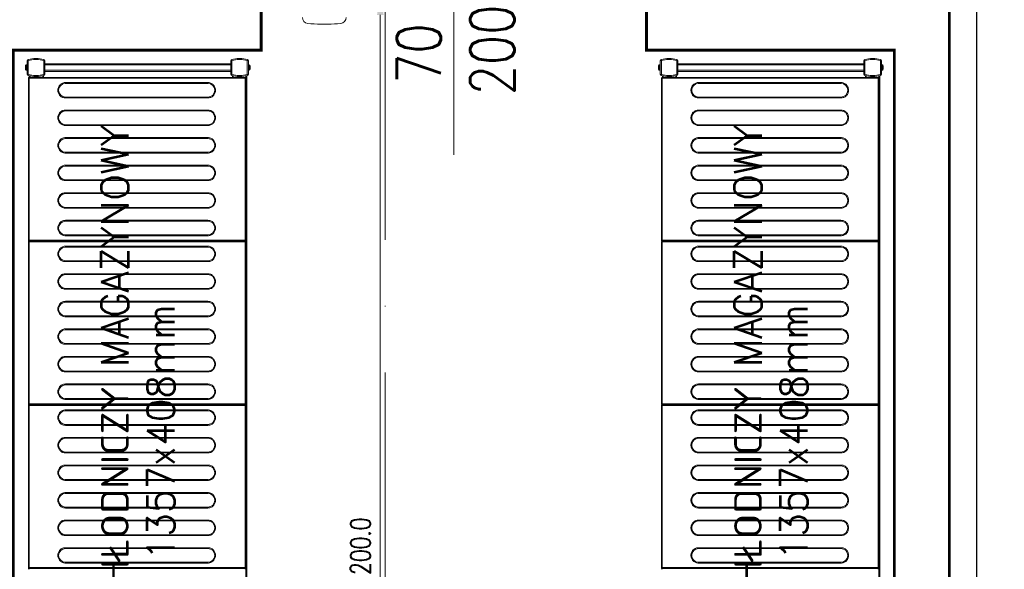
# Model space of a CAD drawing. Header units: millimetres. Extents: x -2074 to 12588, y -3630 to 101167.
# Tile 36 of 256: x 2383 to 2562, y -1547 to -1447. Entities that reach past the tile are written whole.
import ezdxf

# ---------------------------------------------------------------- set-up
doc = ezdxf.new("R2010")
doc.units = ezdxf.units.MM
doc.linetypes.add('ACAD_ISO10W100', pattern=[18, 12, -3, 0, -3])
for name, color, linetype, lineweight in [('SelinAr_BUD_osie', 8, 'ACAD_ISO10W100', 18), ('SelinAr_BUD_ściany', 7, 'Continuous', 25), ('SelinAr_WYP_komory', 8, 'Continuous', 18)]:
    doc.layers.add(name, color=color, linetype=linetype, lineweight=lineweight)
doc.styles.add('Arch-Dim', font='romans.shx', dxfattribs={"width": 0.75})
doc.styles.add('Incold_std', font='romans.shx', dxfattribs={"width": 0.8})
doc.styles.add('RomanS', font='romans.shx')
doc.dimstyles.new('Standard 50', dxfattribs={"dimscale": 20, "dimtxt": 0.18, "dimasz": 0.18, "dimexe": 0.18, "dimexo": 0.0625, "dimgap": 0.09, "dimtad": 1, "dimdec": 1, "dimzin": 0, "dimdsep": 46, "dimtxsty": 'Arch-Dim', "dimcen": 0.09, "dimclrd": 2, "dimclre": 2, "dimclrt": 1, "dimadec": 0, "dimazin": 0, "dimtfac": 1, "dimtdec": 1, "dimtofl": 0, "dimtmove": 0, "dimatfit": 3, "dimfxl": 0, "dimtolj": 1, "dimtzin": 0, "dimarcsym": 0})

# ---------------------------------------------------------------- blocks, each defined once
blk = doc.blocks.new('*D426')
at = {"color": 2, "lineweight": -2}
for p, q in [((41.25, 200), (80.25, 200)), ((76.65, 196.4), (76.65, 3.6)), ((41.25, 0), (80.25, 0))]:
    blk.add_line(p, q, dxfattribs=at)
at = {"color": 2}
for points in [[(76.05, 196.4), (77.25, 196.4), (76.65, 200)], [(76.05, 3.6), (77.25, 3.6), (76.65, 0)]]:
    blk.add_solid(points, dxfattribs=at)
at = {"layer": 'Defpoints', "color": 0}
for p in [(40, 200), (40, 0), (76.65, 0)]:
    blk.add_point(p, dxfattribs=at)
at = {"color": 1, "insert": (73.05, 100), "char_height": 3.6, "attachment_point": 5, "rotation": 90, "style": 'Arch-Dim'}
blk.add_mtext('\\A1;200.0', dxfattribs=at)
blk = doc.blocks.new('*U447')
at = {"lineweight": 15}
for p, q in [((43.13, -0.67), (42.98, -0.67)), ((43.13, -39.87), (43.13, -0.67)), ((43.28, -0.67), (43.13, -0.67)), ((72.68, -0.52), (43.28, -0.52)), ((43.28, -0.52), (43.28, -0.52)), ((43.28, -0.52), (43.28, -0.67)), ((72.68, -0.67), (43.28, -0.67)), ((43.28, -0.67), (43.28, -39.87)), ((72.68, -0.52), (72.68, -0.52)), ((72.68, -0.67), (72.68, -0.52)), ((72.83, -0.67), (72.68, -0.67)), ((72.68, -39.87), (72.68, -0.67)), ((72.83, -0.67), (72.83, -39.87)), ((72.98, -0.67), (72.83, -0.67)), ((102.38, -0.52), (72.98, -0.52)), ((72.98, -0.52), (72.98, -0.52)), ((72.98, -0.52), (72.98, -0.67)), ((102.38, -0.67), (72.98, -0.67)), ((72.98, -0.67), (72.98, -39.87)), ((102.38, -0.52), (102.38, -0.52)), ((102.38, -0.67), (102.38, -0.52)), ((102.53, -0.67), (102.38, -0.67)), ((102.38, -39.87), (102.38, -0.67)), ((102.53, -39.87), (102.53, -0.67)), ((102.68, -0.67), (102.53, -0.67)), ((102.68, -0.52), (102.68, -0.52)), ((132.08, -0.52), (102.68, -0.52)), ((102.68, -0.52), (102.68, -0.67)), ((132.08, -0.67), (102.68, -0.67)), ((102.68, -0.67), (102.68, -39.87)), ((132.08, -0.52), (132.08, -0.52)), ((132.08, -0.67), (132.08, -0.52)), ((132.23, -0.67), (132.08, -0.67)), ((132.08, -39.87), (132.08, -0.67)), ((132.23, -39.87), (132.23, -0.67)), ((132.23, -0.68), (132.53, -0.68)), ((132.23, -0.82), (132.5, -0.82)), ((132.38, -1.5), (132.39, -1.48)), ((132.38, -1.52), (132.38, -1.5)), ((132.58, -1.52), (132.38, -1.52)), ((132.38, -1.52), (132.38, -2.3)), ((132.57, -0.47), (132.39, -1.48)), ((132.76, -0.5), (132.58, -1.52)), ((132.58, -1.52), (132.58, -2.28)), ((132.76, -0.3), (132.76, -0.5)), ((135.29, -0.3), (132.76, -0.3)), ((135.29, -0.5), (132.76, -0.5)), ((133.56, -0.12), (133.55, -0.12)), ((133.55, -0.15), (133.55, -0.3)), ((134.5, -0.15), (133.55, -0.15)), ((134.5, -0.12), (134.49, -0.12)), ((134.5, -0.3), (134.5, -0.15)), ((135.29, -0.5), (135.29, -0.3)), ((135.47, -1.52), (135.29, -0.5)), ((135.47, -2.28), (135.47, -1.52)), ((135.67, -1.52), (135.47, -1.52)), ((135.66, -1.48), (135.48, -0.47)), ((135.48, -0.47), (135.67, -1.5)), ((135.67, -1.5), (135.67, -2.3)), ((135.67, -2.3), (135.67, -1.52)), ((132.23, -3.12), (132.52, -3.12)), ((132.23, -3.28), (132.54, -3.28)), ((132.38, -2.38), (132.38, -2.3)), ((132.38, -2.3), (132.57, -3.33)), ((132.52, -3.12), (132.38, -2.38)), ((132.58, -2.28), (132.76, -3.3)), ((132.76, -3.3), (135.29, -3.3)), ((132.76, -3.3), (132.76, -3.5)), ((132.76, -3.5), (135.29, -3.5)), ((133.32, -37.29), (133.32, -3.5)), ((133.52, -37.29), (133.52, -3.5)), ((134.52, -37.29), (134.52, -3.5)), ((134.72, -37.29), (134.72, -3.5)), ((135.29, -3.3), (135.47, -2.28)), ((135.29, -3.5), (135.29, -3.3)), ((135.48, -3.33), (135.67, -2.3)), ((135.67, -2.3), (135.48, -3.33)), ((132.57, -37.46), (132.39, -38.47)), ((132.76, -37.49), (132.58, -38.51)), ((132.76, -37.29), (132.76, -37.49)), ((135.29, -37.29), (132.76, -37.29)), ((135.29, -37.49), (132.76, -37.49)), ((135.29, -37.49), (135.29, -37.29)), ((135.47, -38.51), (135.29, -37.49)), ((135.66, -38.47), (135.48, -37.46)), ((132.23, -37.58), (132.54, -37.58)), ((132.23, -37.73), (132.52, -37.73)), ((132.38, -38.48), (132.52, -37.73)), ((132.38, -38.5), (132.38, -38.48)), ((132.38, -38.5), (132.38, -38.51)), ((132.38, -38.5), (132.38, -38.5)), ((132.38, -38.51), (132.38, -39.29)), ((132.58, -38.51), (132.38, -38.51)), ((132.38, -39.29), (132.57, -40.33)), ((132.38, -39.29), (132.38, -39.3)), ((132.38, -39.3), (132.57, -40.33)), ((132.58, -38.51), (132.58, -39.27)), ((132.58, -39.27), (132.76, -40.29)), ((135.29, -40.29), (135.47, -39.27)), ((135.47, -39.27), (135.47, -38.51)), ((135.67, -38.51), (135.47, -38.51)), ((135.48, -40.33), (135.67, -39.29)), ((135.48, -40.33), (135.67, -39.3)), ((135.67, -39.3), (135.67, -38.5)), ((135.67, -38.5), (135.67, -38.5)), ((135.67, -39.29), (135.67, -38.51)), ((131.28, -40.03), (4.38, -40.03)), ((131.28, -40.18), (4.38, -40.18)), ((42.98, -39.87), (43.13, -39.87)), ((43.13, -39.87), (43.28, -39.87)), ((43.28, -39.87), (72.68, -39.87)), ((43.28, -39.97), (43.28, -39.87)), ((43.28, -40.02), (43.28, -39.97)), ((43.28, -40.02), (72.68, -40.02)), ((72.68, -39.87), (72.83, -39.87)), ((72.68, -39.87), (72.68, -39.97)), ((72.68, -39.97), (72.68, -40.02)), ((72.83, -39.87), (72.98, -39.87)), ((72.98, -39.87), (102.38, -39.87)), ((72.98, -39.97), (72.98, -39.87)), ((72.98, -40.02), (72.98, -39.97)), ((72.98, -40.02), (102.38, -40.02)), ((102.38, -39.87), (102.38, -39.97)), ((102.38, -39.87), (102.53, -39.87)), ((102.38, -39.97), (102.38, -40.02)), ((102.53, -39.87), (102.68, -39.87)), ((102.68, -39.87), (132.08, -39.87)), ((102.68, -39.97), (102.68, -39.87)), ((102.68, -40.02), (102.68, -39.97)), ((102.68, -40.02), (132.08, -40.02)), ((131.28, -40.02), (131.28, -40.03)), ((131.28, -40.03), (131.28, -40.18)), ((131.28, -40.03), (132.51, -40.03)), ((131.28, -40.18), (132.54, -40.18)), ((132.08, -39.87), (132.08, -39.97)), ((132.08, -39.87), (132.23, -39.87)), ((132.08, -39.97), (132.08, -40.02)), ((132.76, -40.29), (135.29, -40.29)), ((132.76, -40.29), (132.76, -40.49)), ((132.76, -40.49), (135.29, -40.49)), ((132.76, -40.5), (135.29, -40.5)), ((133.55, -40.5), (133.55, -40.65)), ((133.55, -40.65), (134.5, -40.65)), ((133.79, -40.68), (133.9, -40.68)), ((133.94, -40.8), (133.85, -40.8)), ((134.5, -40.65), (134.5, -40.5)), ((135.29, -40.49), (135.29, -40.29))]:
    blk.add_line(p, q, dxfattribs=at)
at = {"color": 253, "lineweight": 15}
for p, q in [((44.1, -33.12), (44.1, -7.27)), ((44.1, -7.27), (44.25, -7.27)), ((44.25, -33.12), (44.25, -7.27)), ((46.75, -7.27), (46.75, -33.12)), ((46.75, -7.27), (46.9, -7.27)), ((46.9, -7.27), (46.9, -33.12)), ((49.1, -33.12), (49.1, -7.27)), ((49.1, -7.27), (49.25, -7.27)), ((49.25, -33.12), (49.25, -7.27)), ((51.75, -7.27), (51.75, -33.12)), ((51.75, -7.27), (51.9, -7.27)), ((51.9, -7.27), (51.9, -33.12)), ((54.1, -33.12), (54.1, -7.27)), ((54.1, -7.27), (54.25, -7.27)), ((54.25, -33.12), (54.25, -7.27)), ((56.75, -7.27), (56.75, -33.12)), ((56.75, -7.27), (56.9, -7.27)), ((56.9, -7.27), (56.9, -33.12)), ((59.1, -33.12), (59.1, -7.27)), ((59.1, -7.27), (59.25, -7.27)), ((59.25, -33.12), (59.25, -7.27)), ((61.75, -7.27), (61.75, -33.12)), ((61.75, -7.27), (61.9, -7.27)), ((61.9, -7.27), (61.9, -33.12)), ((64.1, -33.12), (64.1, -7.27)), ((64.1, -7.27), (64.25, -7.27)), ((64.25, -33.12), (64.25, -7.27)), ((66.75, -7.27), (66.75, -33.12)), ((66.75, -7.27), (66.9, -7.27)), ((66.9, -7.27), (66.9, -33.12)), ((69.1, -33.12), (69.1, -7.27)), ((69.1, -7.27), (69.25, -7.27)), ((69.25, -33.12), (69.25, -7.27)), ((71.75, -7.27), (71.75, -33.12)), ((71.75, -7.27), (71.9, -7.27)), ((71.9, -7.27), (71.9, -33.12)), ((73.8, -33.12), (73.8, -7.27)), ((73.8, -7.27), (73.95, -7.27)), ((73.95, -33.12), (73.95, -7.27)), ((76.45, -7.27), (76.45, -33.12)), ((76.45, -7.27), (76.6, -7.27)), ((76.6, -7.27), (76.6, -33.12)), ((78.8, -33.12), (78.8, -7.27)), ((78.8, -7.27), (78.95, -7.27)), ((78.95, -33.12), (78.95, -7.27)), ((81.45, -7.27), (81.45, -33.12)), ((81.45, -7.27), (81.6, -7.27)), ((81.6, -7.27), (81.6, -33.12)), ((83.8, -33.12), (83.8, -7.27)), ((83.8, -7.27), (83.95, -7.27)), ((83.95, -33.12), (83.95, -7.27)), ((86.45, -7.27), (86.45, -33.12)), ((86.45, -7.27), (86.6, -7.27)), ((86.6, -7.27), (86.6, -33.12)), ((88.8, -33.12), (88.8, -7.27)), ((88.8, -7.27), (88.95, -7.27)), ((88.95, -33.12), (88.95, -7.27)), ((91.45, -7.27), (91.45, -33.12)), ((91.45, -7.27), (91.6, -7.27)), ((91.6, -7.27), (91.6, -33.12)), ((93.8, -33.12), (93.8, -7.27)), ((93.8, -7.27), (93.95, -7.27)), ((93.95, -33.12), (93.95, -7.27)), ((96.45, -7.27), (96.45, -33.12)), ((96.45, -7.27), (96.6, -7.27)), ((96.6, -7.27), (96.6, -33.12)), ((98.8, -33.12), (98.8, -7.27)), ((98.8, -7.27), (98.95, -7.27)), ((98.95, -33.12), (98.95, -7.27)), ((101.45, -7.27), (101.45, -33.12)), ((101.45, -7.27), (101.6, -7.27)), ((101.6, -7.27), (101.6, -33.12)), ((103.5, -33.12), (103.5, -7.27)), ((103.5, -7.27), (103.65, -7.27)), ((103.65, -33.12), (103.65, -7.27)), ((106.15, -7.27), (106.15, -33.12)), ((106.15, -7.27), (106.3, -7.27)), ((106.3, -7.27), (106.3, -33.12)), ((108.5, -33.12), (108.5, -7.27)), ((108.5, -7.27), (108.65, -7.27)), ((108.65, -33.12), (108.65, -7.27)), ((111.15, -7.27), (111.15, -33.12)), ((111.15, -7.27), (111.3, -7.27)), ((111.3, -7.27), (111.3, -33.12)), ((113.5, -33.12), (113.5, -7.27)), ((113.5, -7.27), (113.65, -7.27)), ((113.65, -33.12), (113.65, -7.27)), ((116.15, -7.27), (116.15, -33.12)), ((116.15, -7.27), (116.3, -7.27)), ((116.3, -7.27), (116.3, -33.12)), ((118.5, -33.12), (118.5, -7.27)), ((118.5, -7.27), (118.65, -7.27)), ((118.65, -33.12), (118.65, -7.27)), ((121.15, -7.27), (121.15, -33.12)), ((121.15, -7.27), (121.3, -7.27)), ((121.3, -7.27), (121.3, -33.12)), ((123.5, -33.12), (123.5, -7.27)), ((123.5, -7.27), (123.65, -7.27)), ((123.65, -33.12), (123.65, -7.27)), ((126.15, -7.27), (126.15, -33.12)), ((126.15, -7.27), (126.3, -7.27)), ((126.3, -7.27), (126.3, -33.12)), ((128.5, -33.12), (128.5, -7.27)), ((128.5, -7.27), (128.65, -7.27)), ((128.65, -33.12), (128.65, -7.27)), ((131.15, -7.27), (131.15, -33.12)), ((131.15, -7.27), (131.3, -7.27)), ((131.3, -7.27), (131.3, -33.12)), ((44.1, -33.12), (44.25, -33.12)), ((46.9, -33.12), (46.75, -33.12)), ((49.1, -33.12), (49.25, -33.12)), ((51.9, -33.12), (51.75, -33.12)), ((54.1, -33.12), (54.25, -33.12)), ((56.9, -33.12), (56.75, -33.12)), ((59.1, -33.12), (59.25, -33.12)), ((61.9, -33.12), (61.75, -33.12)), ((64.1, -33.12), (64.25, -33.12)), ((66.9, -33.12), (66.75, -33.12)), ((69.1, -33.12), (69.25, -33.12)), ((71.9, -33.12), (71.75, -33.12)), ((73.8, -33.12), (73.95, -33.12)), ((76.6, -33.12), (76.45, -33.12)), ((78.8, -33.12), (78.95, -33.12)), ((81.6, -33.12), (81.45, -33.12)), ((83.8, -33.12), (83.95, -33.12)), ((86.6, -33.12), (86.45, -33.12)), ((88.8, -33.12), (88.95, -33.12)), ((91.6, -33.12), (91.45, -33.12)), ((93.8, -33.12), (93.95, -33.12)), ((96.6, -33.12), (96.45, -33.12)), ((98.8, -33.12), (98.95, -33.12)), ((101.6, -33.12), (101.45, -33.12)), ((103.5, -33.12), (103.65, -33.12)), ((106.3, -33.12), (106.15, -33.12)), ((108.5, -33.12), (108.65, -33.12)), ((111.3, -33.12), (111.15, -33.12)), ((113.5, -33.12), (113.65, -33.12)), ((116.3, -33.12), (116.15, -33.12)), ((118.5, -33.12), (118.65, -33.12)), ((121.3, -33.12), (121.15, -33.12)), ((123.5, -33.12), (123.65, -33.12)), ((126.3, -33.12), (126.15, -33.12)), ((128.5, -33.12), (128.65, -33.12)), ((131.3, -33.12), (131.15, -33.12))]:
    blk.add_line(p, q, dxfattribs=at)
at = {"lineweight": 15, "flags": 128}
for points in [[(132.39, -1.48), (132.39, -1.48), (132.4, -1.49), (132.42, -1.49), (132.44, -1.49), (132.47, -1.5), (132.51, -1.5), (132.54, -1.51), (132.58, -1.52)], [(132.76, -0.5), (132.72, -0.49), (132.69, -0.49), (132.65, -0.48), (132.62, -0.48), (132.6, -0.47), (132.58, -0.47), (132.57, -0.47), (132.57, -0.47)], [(135.48, -0.47), (135.48, -0.47), (135.47, -0.47), (135.45, -0.47), (135.43, -0.48), (135.4, -0.48), (135.36, -0.49), (135.33, -0.49), (135.29, -0.5)], [(135.47, -1.52), (135.5, -1.51), (135.54, -1.5), (135.58, -1.5), (135.61, -1.49), (135.63, -1.49), (135.65, -1.49), (135.66, -1.48), (135.66, -1.48)], [(132.58, -2.28), (132.54, -2.29), (132.51, -2.29), (132.47, -2.29), (132.44, -2.29), (132.42, -2.3), (132.4, -2.3), (132.39, -2.3), (132.38, -2.3)], [(132.54, -3.28), (132.54, -3.27), (132.54, -3.26), (132.54, -3.25), (132.53, -3.23), (132.53, -3.21), (132.53, -3.18), (132.52, -3.15), (132.52, -3.12)], [(132.57, -3.33), (132.57, -3.33), (132.58, -3.33), (132.6, -3.33), (132.62, -3.32), (132.65, -3.32), (132.69, -3.31), (132.72, -3.31), (132.76, -3.3)], [(135.29, -3.3), (135.33, -3.31), (135.36, -3.31), (135.4, -3.32), (135.43, -3.32), (135.45, -3.33), (135.47, -3.33), (135.48, -3.33), (135.48, -3.33)], [(135.67, -2.3), (135.66, -2.3), (135.65, -2.3), (135.64, -2.3), (135.62, -2.3), (135.59, -2.29), (135.57, -2.29), (135.53, -2.29), (135.5, -2.29), (135.47, -2.28)], [(132.76, -37.49), (132.72, -37.48), (132.69, -37.48), (132.65, -37.47), (132.62, -37.47), (132.6, -37.46), (132.58, -37.46), (132.57, -37.46), (132.57, -37.46)], [(135.48, -37.46), (135.48, -37.46), (135.47, -37.46), (135.45, -37.46), (135.43, -37.47), (135.4, -37.47), (135.36, -37.48), (135.33, -37.48), (135.29, -37.49)], [(132.58, -39.27), (132.54, -39.28), (132.51, -39.28), (132.47, -39.28), (132.44, -39.29), (132.42, -39.29), (132.4, -39.29), (132.39, -39.29), (132.38, -39.29)], [(132.39, -38.47), (132.39, -38.47), (132.4, -38.48), (132.42, -38.48), (132.44, -38.48), (132.47, -38.49), (132.51, -38.5), (132.54, -38.5), (132.58, -38.51)], [(132.52, -37.73), (132.52, -37.7), (132.53, -37.67), (132.53, -37.64), (132.53, -37.62), (132.54, -37.6), (132.54, -37.59), (132.54, -37.58), (132.54, -37.58)], [(135.47, -38.51), (135.5, -38.5), (135.54, -38.5), (135.58, -38.49), (135.61, -38.48), (135.63, -38.48), (135.65, -38.48), (135.66, -38.47), (135.66, -38.47)], [(135.67, -39.29), (135.66, -39.29), (135.65, -39.29), (135.64, -39.29), (135.62, -39.29), (135.59, -39.29), (135.57, -39.28), (135.53, -39.28), (135.5, -39.28), (135.47, -39.27)], [(132.57, -40.33), (132.57, -40.33), (132.58, -40.32), (132.6, -40.32), (132.62, -40.32), (132.65, -40.31), (132.69, -40.3), (132.72, -40.3), (132.76, -40.29)], [(135.29, -40.29), (135.33, -40.3), (135.36, -40.3), (135.4, -40.31), (135.43, -40.32), (135.45, -40.32), (135.47, -40.32), (135.48, -40.33), (135.48, -40.33)]]:
    blk.add_lwpolyline(points, dxfattribs=at)
at = {"lineweight": 15}
for centre, radius, start, end in [((132.58, -1.52), 0.2, 170, 180), ((132.76, -0.5), 0.2, 90, 170), ((133.7, -0.15), 0.15, 168.463, 180), ((134.35, -0.15), 0.15, 0, 11.537), ((135.29, -0.5), 0.2, 10, 90), ((135.29, -0.5), 0.2, 10, 90), ((135.47, -1.52), 0.2, 0, 10), ((132.76, -3.3), 0.2, 190, 270), ((135.29, -3.3), 0.2, 270, 350), ((132.76, -37.49), 0.2, 90, 170), ((135.29, -37.49), 0.2, 10, 90), ((132.58, -38.51), 0.2, 170, 180), ((135.47, -38.51), 0.2, 0, 10), ((42.98, -39.87), 0.15, 270, 0), ((43.28, -39.87), 0.15, 180, 270), ((72.68, -39.87), 0.15, 270, 0), ((72.98, -39.87), 0.15, 180, 270), ((102.38, -39.87), 0.15, 270, 0), ((102.68, -39.87), 0.15, 180, 270), ((132.08, -39.87), 0.15, 270, 0), ((132.76, -40.29), 0.2, 190, 270), ((132.76, -40.3), 0.2, 190, 270), ((133.7, -40.65), 0.15, 180, 270), ((134.35, -40.65), 0.15, 270, 0), ((135.29, -40.29), 0.2, 270, 350), ((135.29, -40.3), 0.2, 270, 350)]:
    blk.add_arc(centre, radius, start, end, dxfattribs=at)
at = {"color": 253, "lineweight": 15}
for centre, start, end in [((45.5, -7.27), 0, 180), ((50.5, -7.27), 0, 180), ((55.5, -7.27), 0, 180), ((60.5, -7.27), 0, 180), ((65.5, -7.27), 0, 180), ((70.5, -7.27), 0, 180), ((75.2, -7.27), 0, 180), ((80.2, -7.27), 0, 180), ((85.2, -7.27), 0, 180), ((90.2, -7.27), 0, 180), ((95.2, -7.27), 0, 180), ((100.2, -7.27), 0, 180), ((104.9, -7.27), 0, 180), ((109.9, -7.27), 0, 180), ((114.9, -7.27), 0, 180), ((119.9, -7.27), 0, 180), ((124.9, -7.27), 0, 180), ((129.9, -7.27), 0, 180), ((45.5, -33.12), 180, 0), ((50.5, -33.12), 180, 0), ((55.5, -33.12), 180, 0), ((60.5, -33.12), 180, 0), ((65.5, -33.12), 180, 0), ((70.5, -33.12), 180, 0), ((75.2, -33.12), 180, 0), ((80.2, -33.12), 180, 0), ((85.2, -33.12), 180, 0), ((90.2, -33.12), 180, 0), ((95.2, -33.12), 180, 0), ((100.2, -33.12), 180, 0), ((104.9, -33.12), 180, 0), ((109.9, -33.12), 180, 0), ((114.9, -33.12), 180, 0), ((119.9, -33.12), 180, 0), ((124.9, -33.12), 180, 0), ((129.9, -33.12), 180, 0)]:
    blk.add_arc(centre, 1.25, start, end, dxfattribs=at)
at = {"lineweight": 15}
for points, knots in [([(133.71, 0), (133.69, 0), (133.65, -0.01), (133.61, -0.03), (133.57, -0.07), (133.56, -0.1), (133.56, -0.12)], [0, 0, 0, 0, 0.250223, 0.50055, 0.748156, 1, 1, 1, 1]), ([(134.34, 0), (134.33, 0), (134.31, 0), (134.24, 0), (134.14, 0), (134.02, 0), (133.91, 0), (133.81, 0), (133.74, 0), (133.72, 0), (133.71, 0)], [0, 0, 0, 0, 0.1211745, 0.2500031, 0.378819, 0.5000066, 0.621181, 0.7499969, 0.8788255, 1, 1, 1, 1]), ([(134.49, -0.12), (134.49, -0.1), (134.48, -0.07), (134.44, -0.03), (134.4, -0.01), (134.36, 0), (134.34, 0)], [0, 0, 0, 0, 0.243658, 0.487269, 0.73199, 1, 1, 1, 1]), ([(43.13, -0.67), (43.13, -0.65), (43.13, -0.61), (43.1, -0.57), (43.07, -0.55), (43.04, -0.53), (43.01, -0.52), (42.99, -0.52), (42.98, -0.52)], [0, 0, 0, 0, 0.238262, 0.485424, 0.612031, 0.739977, 0.869231, 1, 1, 1, 1]), ([(43.28, -0.52), (43.27, -0.52), (43.25, -0.52), (43.22, -0.53), (43.2, -0.55), (43.17, -0.57), (43.14, -0.61), (43.14, -0.65), (43.13, -0.67)], [0, 0, 0, 0, 0.1307696, 0.2600246, 0.3879723, 0.5145698, 0.761734, 1, 1, 1, 1]), ([(72.83, -0.67), (72.83, -0.65), (72.83, -0.61), (72.8, -0.57), (72.77, -0.55), (72.74, -0.53), (72.71, -0.52), (72.69, -0.52), (72.68, -0.52)], [0, 0, 0, 0, 0.238266, 0.485414, 0.61202, 0.739978, 0.869219, 1, 1, 1, 1]), ([(72.98, -0.52), (72.97, -0.52), (72.95, -0.52), (72.92, -0.53), (72.9, -0.55), (72.87, -0.57), (72.84, -0.61), (72.84, -0.65), (72.83, -0.67)], [0, 0, 0, 0, 0.130781, 0.260022, 0.38798, 0.514586, 0.761734, 1, 1, 1, 1]), ([(102.53, -0.67), (102.53, -0.65), (102.53, -0.61), (102.5, -0.57), (102.47, -0.55), (102.44, -0.53), (102.41, -0.52), (102.39, -0.52), (102.38, -0.52)], [0, 0, 0, 0, 0.238259, 0.485419, 0.612024, 0.73998, 0.86922, 1, 1, 1, 1]), ([(102.68, -0.52), (102.67, -0.52), (102.65, -0.52), (102.62, -0.53), (102.6, -0.55), (102.57, -0.57), (102.54, -0.61), (102.54, -0.65), (102.53, -0.67)], [0, 0, 0, 0, 0.130782, 0.260025, 0.387961, 0.514568, 0.761732, 1, 1, 1, 1]), ([(132.23, -0.67), (132.23, -0.65), (132.23, -0.61), (132.2, -0.57), (132.17, -0.55), (132.14, -0.53), (132.11, -0.52), (132.09, -0.52), (132.08, -0.52)], [0, 0, 0, 0, 0.238265, 0.485413, 0.612019, 0.739954, 0.86922, 1, 1, 1, 1]), ([(133.74, -40.8), (133.75, -40.8), (133.77, -40.8), (133.82, -40.8), (133.85, -40.8)], [0, 0, 0, 0, 0.311906, 1, 1, 1, 1]), ([(133.85, -40.8), (133.84, -40.8), (133.83, -40.79), (133.81, -40.77), (133.8, -40.73), (133.79, -40.7), (133.79, -40.68)], [0, 0, 0, 0, 0.25022, 0.500539, 0.748158, 1, 1, 1, 1]), ([(133.9, -40.68), (133.9, -40.7), (133.91, -40.73), (133.92, -40.77), (133.94, -40.79), (133.95, -40.8), (133.96, -40.8)], [0, 0, 0, 0, 0.243636, 0.487267, 0.731983, 1, 1, 1, 1]), ([(133.96, -40.8), (133.99, -40.8), (134.07, -40.8), (134.18, -40.8), (134.27, -40.8), (134.33, -40.8), (134.35, -40.8), (134.35, -40.8), (134.35, -40.8)], [0, 0, 0, 0, 0.188938, 0.389806, 0.590685, 0.77963, 0.968581, 1, 1, 1, 1])]:
    blk.add_open_spline(points, degree=3, knots=knots, dxfattribs=at)
at = {"color": 253, "lineweight": 15}
for points, knots in [([(44.1, -7.27), (44.11, -7.18), (44.12, -7), (44.19, -6.74), (44.32, -6.49), (44.51, -6.27), (44.73, -6.09), (44.98, -5.96), (45.24, -5.88), (45.5, -5.86), (45.76, -5.88), (46.03, -5.96), (46.28, -6.09), (46.5, -6.27), (46.68, -6.49), (46.81, -6.74), (46.89, -7), (46.9, -7.18), (46.9, -7.27)], [0, 0, 0, 0, 0.058258, 0.120006, 0.18432, 0.25, 0.31568, 0.379995, 0.441742, 0.5, 0.558258, 0.620006, 0.68432, 0.75, 0.81568, 0.879994, 0.941742, 1, 1, 1, 1]), ([(49.1, -7.27), (49.11, -7.18), (49.12, -7), (49.19, -6.74), (49.32, -6.49), (49.51, -6.27), (49.73, -6.09), (49.98, -5.96), (50.24, -5.88), (50.5, -5.86), (50.76, -5.88), (51.03, -5.96), (51.28, -6.09), (51.5, -6.27), (51.68, -6.49), (51.81, -6.74), (51.89, -7), (51.9, -7.18), (51.9, -7.27)], [0, 0, 0, 0, 0.058258, 0.120006, 0.18432, 0.25, 0.31568, 0.379994, 0.441742, 0.5, 0.558258, 0.620005, 0.68432, 0.75, 0.81568, 0.879994, 0.941742, 1, 1, 1, 1]), ([(54.1, -7.27), (54.11, -7.18), (54.12, -7), (54.19, -6.74), (54.32, -6.49), (54.51, -6.27), (54.73, -6.09), (54.98, -5.96), (55.24, -5.88), (55.5, -5.86), (55.76, -5.88), (56.03, -5.96), (56.28, -6.09), (56.5, -6.27), (56.68, -6.49), (56.81, -6.74), (56.89, -7), (56.9, -7.18), (56.9, -7.27)], [0, 0, 0, 0, 0.058258, 0.120006, 0.18432, 0.25, 0.31568, 0.379994, 0.441742, 0.5, 0.558258, 0.620006, 0.68432, 0.75, 0.81568, 0.879994, 0.941742, 1, 1, 1, 1]), ([(59.1, -7.27), (59.11, -7.18), (59.12, -7), (59.19, -6.74), (59.32, -6.49), (59.51, -6.27), (59.73, -6.09), (59.98, -5.96), (60.24, -5.88), (60.5, -5.86), (60.76, -5.88), (61.03, -5.96), (61.28, -6.09), (61.5, -6.27), (61.68, -6.49), (61.81, -6.74), (61.89, -7), (61.9, -7.18), (61.9, -7.27)], [0, 0, 0, 0, 0.058258, 0.120006, 0.18432, 0.25, 0.31568, 0.379995, 0.441742, 0.5, 0.558258, 0.620005, 0.68432, 0.75, 0.81568, 0.879994, 0.941742, 1, 1, 1, 1]), ([(64.1, -7.27), (64.11, -7.18), (64.12, -7), (64.19, -6.74), (64.32, -6.49), (64.51, -6.27), (64.73, -6.09), (64.98, -5.96), (65.24, -5.88), (65.5, -5.86), (65.76, -5.88), (66.03, -5.96), (66.28, -6.09), (66.5, -6.27), (66.68, -6.49), (66.81, -6.74), (66.89, -7), (66.9, -7.18), (66.9, -7.27)], [0, 0, 0, 0, 0.058258, 0.120006, 0.184321, 0.25, 0.31568, 0.379995, 0.441741, 0.5, 0.558258, 0.620006, 0.68432, 0.75, 0.815679, 0.879994, 0.941742, 1, 1, 1, 1]), ([(69.1, -7.27), (69.11, -7.18), (69.12, -7), (69.19, -6.74), (69.32, -6.49), (69.51, -6.27), (69.73, -6.09), (69.98, -5.96), (70.24, -5.88), (70.5, -5.86), (70.76, -5.88), (71.03, -5.96), (71.28, -6.09), (71.5, -6.27), (71.68, -6.49), (71.81, -6.74), (71.89, -7), (71.9, -7.18), (71.9, -7.27)], [0, 0, 0, 0, 0.058258, 0.120006, 0.18432, 0.25, 0.31568, 0.379994, 0.441742, 0.5, 0.558259, 0.620005, 0.68432, 0.75, 0.81568, 0.879994, 0.941742, 1, 1, 1, 1]), ([(73.8, -7.27), (73.81, -7.18), (73.82, -7), (73.89, -6.74), (74.02, -6.49), (74.21, -6.27), (74.43, -6.09), (74.68, -5.96), (74.94, -5.88), (75.2, -5.86), (75.46, -5.88), (75.73, -5.96), (75.98, -6.09), (76.2, -6.27), (76.38, -6.49), (76.51, -6.74), (76.59, -7), (76.6, -7.18), (76.6, -7.27)], [0, 0, 0, 0, 0.058258, 0.120006, 0.184321, 0.25, 0.31568, 0.379995, 0.441741, 0.5, 0.558259, 0.620005, 0.68432, 0.75, 0.815679, 0.879994, 0.941742, 1, 1, 1, 1]), ([(78.8, -7.27), (78.81, -7.18), (78.82, -7), (78.89, -6.74), (79.02, -6.49), (79.21, -6.27), (79.43, -6.09), (79.68, -5.96), (79.94, -5.88), (80.2, -5.86), (80.46, -5.88), (80.73, -5.96), (80.98, -6.09), (81.2, -6.27), (81.38, -6.49), (81.51, -6.74), (81.59, -7), (81.6, -7.18), (81.6, -7.27)], [0, 0, 0, 0, 0.058258, 0.120006, 0.18432, 0.25, 0.31568, 0.379994, 0.441742, 0.5, 0.558257, 0.620005, 0.68432, 0.75, 0.81568, 0.879994, 0.941742, 1, 1, 1, 1]), ([(83.8, -7.27), (83.81, -7.18), (83.82, -7), (83.89, -6.74), (84.02, -6.49), (84.21, -6.27), (84.43, -6.09), (84.68, -5.96), (84.94, -5.88), (85.2, -5.86), (85.46, -5.88), (85.73, -5.96), (85.98, -6.09), (86.2, -6.27), (86.38, -6.49), (86.51, -6.74), (86.59, -7), (86.6, -7.18), (86.6, -7.27)], [0, 0, 0, 0, 0.058258, 0.120006, 0.18432, 0.25, 0.315679, 0.379994, 0.441742, 0.500001, 0.558258, 0.620006, 0.68432, 0.75, 0.81568, 0.879994, 0.941742, 1, 1, 1, 1]), ([(88.8, -7.27), (88.81, -7.18), (88.82, -7), (88.89, -6.74), (89.02, -6.49), (89.21, -6.27), (89.43, -6.09), (89.68, -5.96), (89.94, -5.88), (90.2, -5.86), (90.46, -5.88), (90.73, -5.96), (90.98, -6.09), (91.2, -6.27), (91.38, -6.49), (91.51, -6.74), (91.59, -7), (91.6, -7.18), (91.6, -7.27)], [0, 0, 0, 0, 0.058258, 0.120006, 0.18432, 0.25, 0.31568, 0.379994, 0.441742, 0.499999, 0.558258, 0.620006, 0.684321, 0.75, 0.81568, 0.879994, 0.941742, 1, 1, 1, 1]), ([(93.8, -7.27), (93.81, -7.18), (93.82, -7), (93.89, -6.74), (94.02, -6.49), (94.21, -6.27), (94.43, -6.09), (94.68, -5.96), (94.94, -5.88), (95.2, -5.86), (95.46, -5.88), (95.73, -5.96), (95.98, -6.09), (96.2, -6.27), (96.38, -6.49), (96.51, -6.74), (96.59, -7), (96.6, -7.18), (96.6, -7.27)], [0, 0, 0, 0, 0.058258, 0.120006, 0.18432, 0.25, 0.31568, 0.379995, 0.441743, 0.5, 0.558258, 0.620006, 0.68432, 0.75, 0.81568, 0.879994, 0.941742, 1, 1, 1, 1]), ([(98.8, -7.27), (98.81, -7.18), (98.82, -7), (98.89, -6.74), (99.02, -6.49), (99.21, -6.27), (99.43, -6.09), (99.68, -5.96), (99.94, -5.88), (100.2, -5.86), (100.46, -5.88), (100.73, -5.96), (100.98, -6.09), (101.2, -6.27), (101.38, -6.49), (101.51, -6.74), (101.59, -7), (101.6, -7.18), (101.6, -7.27)], [0, 0, 0, 0, 0.058258, 0.120006, 0.184321, 0.25, 0.31568, 0.379995, 0.441741, 0.5, 0.558259, 0.620005, 0.68432, 0.75, 0.815679, 0.879994, 0.941742, 1, 1, 1, 1]), ([(103.5, -7.27), (103.51, -7.18), (103.52, -7), (103.59, -6.74), (103.72, -6.49), (103.91, -6.27), (104.13, -6.09), (104.38, -5.96), (104.64, -5.88), (104.9, -5.86), (105.16, -5.88), (105.43, -5.96), (105.68, -6.09), (105.9, -6.27), (106.08, -6.49), (106.21, -6.74), (106.29, -7), (106.3, -7.18), (106.3, -7.27)], [0, 0, 0, 0, 0.058258, 0.120006, 0.18432, 0.25, 0.31568, 0.379995, 0.441741, 0.5, 0.558258, 0.620006, 0.68432, 0.75, 0.81568, 0.879994, 0.941742, 1, 1, 1, 1]), ([(108.5, -7.27), (108.51, -7.18), (108.52, -7), (108.59, -6.74), (108.72, -6.49), (108.91, -6.27), (109.13, -6.09), (109.38, -5.96), (109.64, -5.88), (109.9, -5.86), (110.16, -5.88), (110.43, -5.96), (110.68, -6.09), (110.9, -6.27), (111.08, -6.49), (111.21, -6.74), (111.29, -7), (111.3, -7.18), (111.3, -7.27)], [0, 0, 0, 0, 0.058258, 0.120006, 0.184321, 0.25, 0.31568, 0.379994, 0.441742, 0.5, 0.558259, 0.620005, 0.68432, 0.75, 0.815679, 0.879994, 0.941742, 1, 1, 1, 1]), ([(113.5, -7.27), (113.51, -7.18), (113.52, -7), (113.59, -6.74), (113.72, -6.49), (113.91, -6.27), (114.13, -6.09), (114.38, -5.96), (114.64, -5.88), (114.9, -5.86), (115.16, -5.88), (115.43, -5.96), (115.68, -6.09), (115.9, -6.27), (116.08, -6.49), (116.21, -6.74), (116.29, -7), (116.3, -7.18), (116.3, -7.27)], [0, 0, 0, 0, 0.058258, 0.120006, 0.18432, 0.249999, 0.31568, 0.379994, 0.441743, 0.499999, 0.558258, 0.620007, 0.68432, 0.749999, 0.815681, 0.879994, 0.941742, 1, 1, 1, 1]), ([(118.5, -7.27), (118.51, -7.18), (118.52, -7), (118.59, -6.74), (118.72, -6.49), (118.91, -6.27), (119.13, -6.09), (119.38, -5.96), (119.64, -5.88), (119.9, -5.86), (120.16, -5.88), (120.43, -5.96), (120.68, -6.09), (120.9, -6.27), (121.08, -6.49), (121.21, -6.74), (121.29, -7), (121.3, -7.18), (121.3, -7.27)], [0, 0, 0, 0, 0.058258, 0.120006, 0.184321, 0.25, 0.315679, 0.379995, 0.441742, 0.5, 0.558259, 0.620005, 0.684319, 0.75, 0.81568, 0.879994, 0.941742, 1, 1, 1, 1]), ([(123.5, -7.27), (123.51, -7.18), (123.52, -7), (123.59, -6.74), (123.72, -6.49), (123.91, -6.27), (124.13, -6.09), (124.38, -5.96), (124.64, -5.88), (124.9, -5.86), (125.16, -5.88), (125.43, -5.96), (125.68, -6.09), (125.9, -6.27), (126.08, -6.49), (126.21, -6.74), (126.29, -7), (126.3, -7.18), (126.3, -7.27)], [0, 0, 0, 0, 0.058258, 0.120006, 0.18432, 0.25, 0.315681, 0.379995, 0.441741, 0.5, 0.558258, 0.620005, 0.684321, 0.75, 0.815679, 0.879994, 0.941742, 1, 1, 1, 1]), ([(128.5, -7.27), (128.51, -7.18), (128.52, -7), (128.59, -6.74), (128.72, -6.49), (128.91, -6.27), (129.13, -6.09), (129.38, -5.96), (129.64, -5.88), (129.9, -5.86), (130.16, -5.88), (130.43, -5.96), (130.68, -6.09), (130.9, -6.27), (131.08, -6.49), (131.21, -6.74), (131.29, -7), (131.3, -7.18), (131.3, -7.27)], [0, 0, 0, 0, 0.058258, 0.120006, 0.18432, 0.250001, 0.31568, 0.379993, 0.441743, 0.500001, 0.558257, 0.620006, 0.68432, 0.750001, 0.81568, 0.879994, 0.941742, 1, 1, 1, 1]), ([(46.9, -33.12), (46.9, -33.2), (46.89, -33.38), (46.81, -33.64), (46.68, -33.89), (46.5, -34.11), (46.28, -34.29), (46.03, -34.42), (45.76, -34.5), (45.5, -34.52), (45.24, -34.5), (44.98, -34.42), (44.73, -34.29), (44.51, -34.11), (44.32, -33.89), (44.19, -33.64), (44.12, -33.38), (44.11, -33.2), (44.1, -33.12)], [0, 0, 0, 0, 0.058258, 0.120006, 0.18432, 0.25, 0.31568, 0.379994, 0.441742, 0.5, 0.558258, 0.620005, 0.684321, 0.75, 0.81568, 0.879995, 0.941742, 1, 1, 1, 1]), ([(51.9, -33.12), (51.9, -33.2), (51.89, -33.38), (51.81, -33.64), (51.68, -33.89), (51.5, -34.11), (51.28, -34.29), (51.03, -34.42), (50.76, -34.5), (50.5, -34.52), (50.24, -34.5), (49.98, -34.42), (49.73, -34.29), (49.51, -34.11), (49.32, -33.89), (49.19, -33.64), (49.12, -33.38), (49.11, -33.2), (49.1, -33.12)], [0, 0, 0, 0, 0.058258, 0.120005, 0.18432, 0.25, 0.315679, 0.379995, 0.441742, 0.5, 0.558258, 0.620006, 0.68432, 0.75, 0.81568, 0.879994, 0.941742, 1, 1, 1, 1]), ([(56.9, -33.12), (56.9, -33.2), (56.89, -33.38), (56.81, -33.64), (56.68, -33.89), (56.5, -34.11), (56.28, -34.29), (56.03, -34.42), (55.76, -34.5), (55.5, -34.52), (55.24, -34.5), (54.98, -34.42), (54.73, -34.29), (54.51, -34.11), (54.32, -33.89), (54.19, -33.64), (54.12, -33.38), (54.11, -33.2), (54.1, -33.12)], [0, 0, 0, 0, 0.058258, 0.120006, 0.18432, 0.25, 0.31568, 0.379994, 0.441742, 0.5, 0.558258, 0.620006, 0.68432, 0.75, 0.81568, 0.879994, 0.941742, 1, 1, 1, 1]), ([(61.9, -33.12), (61.9, -33.2), (61.89, -33.38), (61.81, -33.64), (61.68, -33.89), (61.5, -34.11), (61.28, -34.29), (61.03, -34.42), (60.76, -34.5), (60.5, -34.52), (60.24, -34.5), (59.98, -34.42), (59.73, -34.29), (59.51, -34.11), (59.32, -33.89), (59.19, -33.64), (59.12, -33.38), (59.11, -33.2), (59.1, -33.12)], [0, 0, 0, 0, 0.058258, 0.120005, 0.18432, 0.25, 0.315679, 0.379995, 0.441742, 0.5, 0.558258, 0.620005, 0.68432, 0.75, 0.81568, 0.879994, 0.941742, 1, 1, 1, 1]), ([(66.9, -33.12), (66.9, -33.2), (66.89, -33.38), (66.81, -33.64), (66.68, -33.89), (66.5, -34.11), (66.28, -34.29), (66.03, -34.42), (65.76, -34.5), (65.5, -34.52), (65.24, -34.5), (64.98, -34.42), (64.73, -34.29), (64.51, -34.11), (64.32, -33.89), (64.19, -33.64), (64.12, -33.38), (64.11, -33.2), (64.1, -33.12)], [0, 0, 0, 0, 0.058258, 0.120005, 0.184321, 0.25, 0.31568, 0.379994, 0.441742, 0.5, 0.558259, 0.620005, 0.68432, 0.75, 0.815679, 0.879995, 0.941742, 1, 1, 1, 1]), ([(71.9, -33.12), (71.9, -33.2), (71.89, -33.38), (71.81, -33.64), (71.68, -33.89), (71.5, -34.11), (71.28, -34.29), (71.03, -34.42), (70.76, -34.5), (70.5, -34.52), (70.24, -34.5), (69.98, -34.42), (69.73, -34.29), (69.51, -34.11), (69.32, -33.89), (69.19, -33.64), (69.12, -33.38), (69.11, -33.2), (69.1, -33.12)], [0, 0, 0, 0, 0.058258, 0.120006, 0.18432, 0.25, 0.31568, 0.379995, 0.441741, 0.5, 0.558258, 0.620006, 0.68432, 0.75, 0.81568, 0.879995, 0.941742, 1, 1, 1, 1]), ([(76.6, -33.12), (76.6, -33.2), (76.59, -33.38), (76.51, -33.64), (76.38, -33.89), (76.2, -34.11), (75.98, -34.29), (75.73, -34.42), (75.46, -34.5), (75.2, -34.52), (74.94, -34.5), (74.68, -34.42), (74.43, -34.29), (74.21, -34.11), (74.02, -33.89), (73.89, -33.64), (73.82, -33.38), (73.81, -33.2), (73.8, -33.12)], [0, 0, 0, 0, 0.058258, 0.120005, 0.184321, 0.25, 0.31568, 0.379995, 0.441742, 0.5, 0.558258, 0.620005, 0.68432, 0.75, 0.815679, 0.879995, 0.941742, 1, 1, 1, 1]), ([(81.6, -33.12), (81.6, -33.2), (81.59, -33.38), (81.51, -33.64), (81.38, -33.89), (81.2, -34.11), (80.98, -34.29), (80.73, -34.42), (80.46, -34.5), (80.2, -34.52), (79.94, -34.5), (79.68, -34.42), (79.43, -34.29), (79.21, -34.11), (79.02, -33.89), (78.89, -33.64), (78.82, -33.38), (78.81, -33.2), (78.8, -33.12)], [0, 0, 0, 0, 0.058258, 0.120006, 0.18432, 0.25, 0.31568, 0.379995, 0.441743, 0.5, 0.558258, 0.620006, 0.68432, 0.75, 0.81568, 0.879995, 0.941742, 1, 1, 1, 1]), ([(86.6, -33.12), (86.6, -33.2), (86.59, -33.38), (86.51, -33.64), (86.38, -33.89), (86.2, -34.11), (85.98, -34.29), (85.73, -34.42), (85.46, -34.5), (85.2, -34.52), (84.94, -34.5), (84.68, -34.42), (84.43, -34.29), (84.21, -34.11), (84.02, -33.89), (83.89, -33.64), (83.82, -33.38), (83.81, -33.2), (83.8, -33.12)], [0, 0, 0, 0, 0.058258, 0.120006, 0.18432, 0.25, 0.315679, 0.379994, 0.441742, 0.499999, 0.558258, 0.620006, 0.684321, 0.75, 0.81568, 0.879995, 0.941742, 1, 1, 1, 1]), ([(91.6, -33.12), (91.6, -33.2), (91.59, -33.38), (91.51, -33.64), (91.38, -33.89), (91.2, -34.11), (90.98, -34.29), (90.73, -34.42), (90.46, -34.5), (90.2, -34.52), (89.94, -34.5), (89.68, -34.42), (89.43, -34.29), (89.21, -34.11), (89.02, -33.89), (88.89, -33.64), (88.82, -33.38), (88.81, -33.2), (88.8, -33.12)], [0, 0, 0, 0, 0.058258, 0.120005, 0.18432, 0.25, 0.315679, 0.379994, 0.441742, 0.500001, 0.558258, 0.620006, 0.684321, 0.75, 0.81568, 0.879994, 0.941742, 1, 1, 1, 1]), ([(96.6, -33.12), (96.6, -33.2), (96.59, -33.38), (96.51, -33.64), (96.38, -33.89), (96.2, -34.11), (95.98, -34.29), (95.73, -34.42), (95.46, -34.5), (95.2, -34.52), (94.94, -34.5), (94.68, -34.42), (94.43, -34.29), (94.21, -34.11), (94.02, -33.89), (93.89, -33.64), (93.82, -33.38), (93.81, -33.2), (93.8, -33.12)], [0, 0, 0, 0, 0.058258, 0.120005, 0.18432, 0.25, 0.31568, 0.379994, 0.441742, 0.5, 0.558257, 0.620005, 0.68432, 0.75, 0.81568, 0.879994, 0.941742, 1, 1, 1, 1]), ([(101.6, -33.12), (101.6, -33.2), (101.59, -33.38), (101.51, -33.64), (101.38, -33.89), (101.2, -34.11), (100.98, -34.29), (100.73, -34.42), (100.46, -34.5), (100.2, -34.52), (99.94, -34.5), (99.68, -34.42), (99.43, -34.29), (99.21, -34.11), (99.02, -33.89), (98.89, -33.64), (98.82, -33.38), (98.81, -33.2), (98.8, -33.12)], [0, 0, 0, 0, 0.058258, 0.120005, 0.184321, 0.25, 0.31568, 0.379995, 0.441742, 0.5, 0.558258, 0.620005, 0.68432, 0.75, 0.815679, 0.879995, 0.941742, 1, 1, 1, 1]), ([(106.3, -33.12), (106.3, -33.2), (106.29, -33.38), (106.21, -33.64), (106.08, -33.89), (105.9, -34.11), (105.68, -34.29), (105.43, -34.42), (105.16, -34.5), (104.9, -34.52), (104.64, -34.5), (104.38, -34.42), (104.13, -34.29), (103.91, -34.11), (103.72, -33.89), (103.59, -33.64), (103.52, -33.38), (103.51, -33.2), (103.5, -33.12)], [0, 0, 0, 0, 0.058258, 0.120005, 0.18432, 0.25, 0.31568, 0.379994, 0.441742, 0.5, 0.558259, 0.620005, 0.68432, 0.75, 0.81568, 0.879994, 0.941742, 1, 1, 1, 1]), ([(111.3, -33.12), (111.3, -33.2), (111.29, -33.38), (111.21, -33.64), (111.08, -33.89), (110.9, -34.11), (110.68, -34.29), (110.43, -34.42), (110.16, -34.5), (109.9, -34.52), (109.64, -34.5), (109.38, -34.42), (109.13, -34.29), (108.91, -34.11), (108.72, -33.89), (108.59, -33.64), (108.52, -33.38), (108.51, -33.2), (108.5, -33.12)], [0, 0, 0, 0, 0.058258, 0.120005, 0.184321, 0.25, 0.31568, 0.379995, 0.441741, 0.5, 0.558258, 0.620006, 0.68432, 0.75, 0.815679, 0.879995, 0.941742, 1, 1, 1, 1]), ([(116.3, -33.12), (116.3, -33.2), (116.29, -33.38), (116.21, -33.64), (116.08, -33.89), (115.9, -34.11), (115.68, -34.29), (115.43, -34.42), (115.16, -34.5), (114.9, -34.52), (114.64, -34.5), (114.38, -34.42), (114.13, -34.29), (113.91, -34.11), (113.72, -33.89), (113.59, -33.64), (113.52, -33.38), (113.51, -33.2), (113.5, -33.12)], [0, 0, 0, 0, 0.058258, 0.1200056, 0.1843196, 0.2500006, 0.3156793, 0.3799932, 0.4417424, 0.5000009, 0.5582567, 0.6200059, 0.6843198, 0.7500006, 0.8156799, 0.8799939, 0.9417422, 1, 1, 1, 1]), ([(121.3, -33.12), (121.3, -33.2), (121.29, -33.38), (121.21, -33.64), (121.08, -33.89), (120.9, -34.11), (120.68, -34.29), (120.43, -34.42), (120.16, -34.5), (119.9, -34.52), (119.64, -34.5), (119.38, -34.42), (119.13, -34.29), (118.91, -34.11), (118.72, -33.89), (118.59, -33.64), (118.52, -33.38), (118.51, -33.2), (118.5, -33.12)], [0, 0, 0, 0, 0.058258, 0.120005, 0.184321, 0.25, 0.315681, 0.379995, 0.441741, 0.5, 0.558258, 0.620005, 0.684321, 0.75, 0.815679, 0.879994, 0.941742, 1, 1, 1, 1]), ([(126.3, -33.12), (126.3, -33.2), (126.29, -33.38), (126.21, -33.64), (126.08, -33.89), (125.9, -34.11), (125.68, -34.29), (125.43, -34.42), (125.16, -34.5), (124.9, -34.52), (124.64, -34.5), (124.38, -34.42), (124.13, -34.29), (123.91, -34.11), (123.72, -33.89), (123.59, -33.64), (123.52, -33.38), (123.51, -33.2), (123.5, -33.12)], [0, 0, 0, 0, 0.058258, 0.120006, 0.184321, 0.25, 0.315679, 0.379995, 0.441742, 0.5, 0.558259, 0.620005, 0.684319, 0.75, 0.815679, 0.879995, 0.941742, 1, 1, 1, 1]), ([(131.3, -33.12), (131.3, -33.2), (131.29, -33.38), (131.21, -33.64), (131.08, -33.89), (130.9, -34.11), (130.68, -34.29), (130.43, -34.42), (130.16, -34.5), (129.9, -34.52), (129.64, -34.5), (129.38, -34.42), (129.13, -34.29), (128.91, -34.11), (128.72, -33.89), (128.59, -33.64), (128.52, -33.38), (128.51, -33.2), (128.5, -33.12)], [0, 0, 0, 0, 0.058258, 0.120006, 0.18432, 0.249999, 0.31568, 0.379994, 0.441743, 0.499999, 0.558257, 0.620007, 0.684321, 0.749999, 0.81568, 0.879994, 0.941742, 1, 1, 1, 1])]:
    blk.add_open_spline(points, degree=3, knots=knots, dxfattribs=at)
at = {"insert": (67.85, -20.4), "char_height": 5, "width": 135.7, "attachment_point": 5, "style": 'RomanS'}
blk.add_mtext('REGAŁ CHŁODNICZY MAGAZYNOWY\\P1357x408mm', dxfattribs=at)
blk = doc.blocks.new('*U432')
for p, q in [((35, 24), (35, -24)), ((10.82, -0.29), (12.12, -0.29))]:
    blk.add_line(p, q)
for points in [[(0, 5), (0, -5)], [(70, 5), (70, -5)]]:
    blk.add_lwpolyline(points)
for centre, radius, start, end in [((8.59, 0.96), 1.1, 181, 263.5706), ((14.35, 0.96), 1.1, 276.4294, 359), ((11.47, 26.55), 26.85, 263.5706, 268.6225), ((11.47, 26.55), 26.85, 271.3775, 276.4294)]:
    blk.add_arc(centre, radius, start, end)
at = {"insert": (24.66, -24), "char_height": 8, "width": 48, "attachment_point": 1, "rotation": 90, "style": 'Incold_std'}
blk.add_mtext('{\\W2.35238; }70\\P{\\W1.971428; }200', dxfattribs=at)
blk = doc.blocks.new('*U389')
at = {"ltscale": 4}
blk.add_line((0, 50), (0, -1730), dxfattribs=at)
blk = doc.blocks.new('*U425')
at = {"const_width": 0.5}
blk.add_lwpolyline([(125, 190), (125, 200), (180, 200), (180, 0), (0, 0), (0, 200), (55, 200), (55, 190), (10, 190), (10, 10), (170, 10), (170, 190)], close=True, dxfattribs=at)
dim = blk.add_linear_dim(base=(76.65, 0), p1=(40, 200), p2=(40, 0), angle=90, dimstyle='Standard 50', override={"dimfxl": 50, "dimfxlon": 1})
dim.commit()
dim.dimension.update_dxf_attribs({"geometry": '*D426', "text_midpoint": (73.05, 100)})
blk = doc.blocks.new('ewerwerwerwe')
at = {"layer": 'SelinAr_BUD_ściany'}
blk.add_lwpolyline([(2103.16, 1344.74), (2103.16, 1357.24), (2192.16, 1357.24), (2192.16, 1447.24), (2112.16, 1447.24), (2112.16, 1457.24), (2192.16, 1457.24), (2192.16, 1617.24), (2202.16, 1617.24), (2202.16, 1357.24), (2557.16, 1357.24), (2557.16, 1565.24), (2567.16, 1565.24)], dxfattribs=at)
at = {"layer": 'SelinAr_BUD_osie'}
blk.add_blockref('*U389', (2449.66, 2159.74), dxfattribs=at)
at = {"layer": 'SelinAr_WYP_komory'}
for name, p in [('*U432', (2427.16, 1552.24)), ('*U425', (2372.16, 1357.24))]:
    blk.add_blockref(name, p, dxfattribs=at)
at = {"layer": 'SelinAr_WYP_komory', "linetype": 'Continuous', "lineweight": 25, "rotation": 90}
for p in [(2384.36, 1410.07), (2499.36, 1410.07)]:
    blk.add_blockref('*U447', p, dxfattribs=at)

msp = doc.modelspace()

# ---------------------------------------------------------------- block references
msp.add_blockref('ewerwerwerwe', (0, -3000))

doc.saveas('drawing.dxf')
